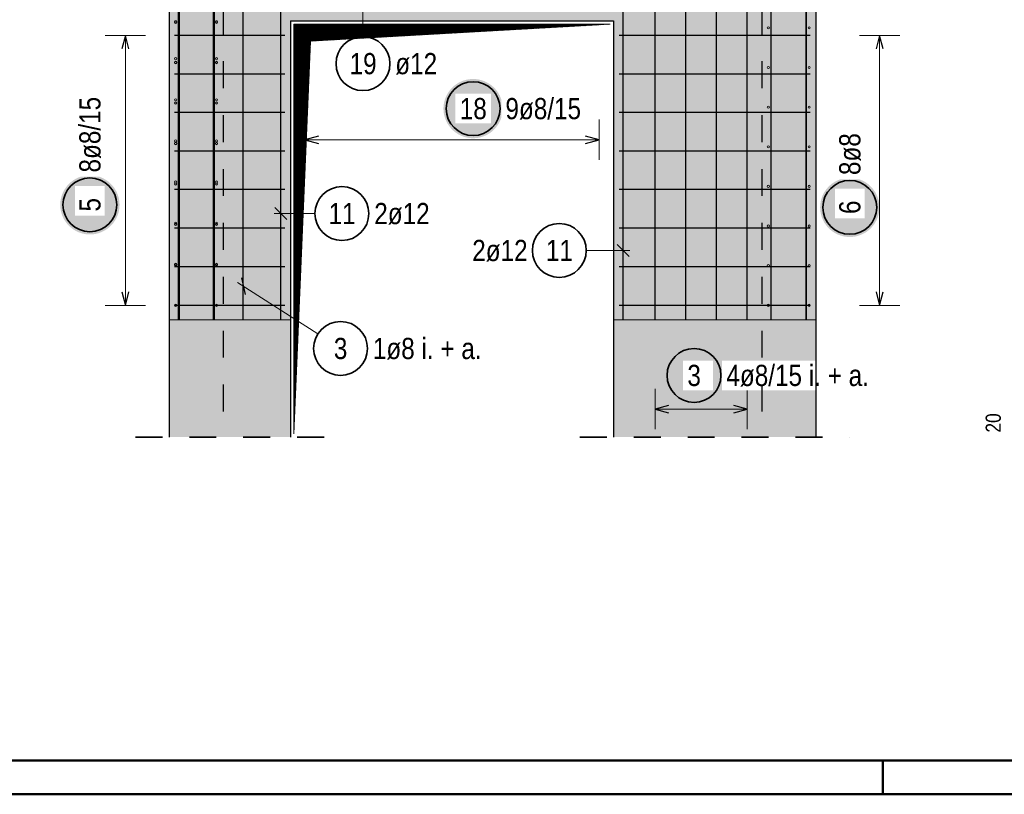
# Model space of a CAD drawing. Header units: millimetres. Extents: x -10.2 to 30.7, y 0 to 21.
# Tile 6 of 40: x 2 to 5.7, y 0 to 2.9. Entities that reach past the tile are written whole.
import ezdxf

# ---------------------------------------------------------------- set-up
doc = ezdxf.new("R2010")
doc.units = ezdxf.units.MM
doc.linetypes.add('HIDDEN', pattern=[0.375, 0.25, -0.125])
doc.layers.add('nplo Bewehrung', color=7, linetype='Continuous', lineweight=20)
doc.styles.add('Arial Narrow', font='ARIALN.TTF')
doc.linetypes.add('STRAKON_Linetype_13', pattern='A,15,[130,ltypeshp.shx,S=1.875,R=-30,X=0,Y=0],-1.875,[130,ltypeshp.shx,S=1.875,R=-30,X=0,Y=0]', length=16.875)

msp = doc.modelspace()

# ---------------------------------------------------------------- hatches: boundary and pattern name
at = {"lineweight": 13, "true_color": 0xd7ffd7}
msp.add_hatch(color=254, dxfattribs=at).paths.add_polyline_path([(4.2508, 1.3263), (5.0008, 1.3263), (5.0008, 4.7213), (2.6008, 4.7213), (2.6008, 1.3263), (3.0508, 1.3263), (3.0508, 2.8713), (4.2508, 2.8713)])
at = {"lineweight": 13}
h = msp.add_hatch(dxfattribs=at)
h.set_pattern_fill('Mau', color=6, scale=0.01, angle=45, style=0, pattern_type=2)
h.set_pattern_definition([(45, (0, 0), (-0.0018384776, 0.0018384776), [])])
h.paths.add_polyline_path([(3.0633, 1.3388), (3.1258, 2.7963), (4.2383, 2.8588), (3.0633, 2.8588)])
at = {"lineweight": 25, "true_color": 0xffffff}
for points in [[(3.8391, 2.5457), (3.8391, 2.5495), (3.8389, 2.5534), (3.8385, 2.5572), (3.8381, 2.561), (3.8375, 2.5648), (3.8367, 2.5686), (3.8359, 2.5723), (3.8349, 2.576), (3.8338, 2.5797), (3.8325, 2.5833), (3.8311, 2.5869), (3.8296, 2.5904), (3.828, 2.5939), (3.8263, 2.5973), (3.8244, 2.6007), (3.8224, 2.604), (3.8203, 2.6072), (3.8181, 2.6104), (3.8158, 2.6134), (3.8134, 2.6164), (3.8109, 2.6193), (3.8083, 2.6221), (3.8056, 2.6248), (3.8027, 2.6274), (3.7999, 2.63), (3.7969, 2.6324), (3.7938, 2.6347), (3.7907, 2.6369), (3.7874, 2.639), (3.7841, 2.641), (3.7808, 2.6428), (3.7774, 2.6446), (3.7739, 2.6462), (3.7704, 2.6477), (3.7668, 2.6491), (3.7631, 2.6503), (3.7595, 2.6514), (3.7558, 2.6524), (3.752, 2.6533), (3.7482, 2.654), (3.7445, 2.6546), (3.7406, 2.6551), (3.7368, 2.6554), (3.733, 2.6556), (3.7291, 2.6557), (3.7253, 2.6556), (3.7215, 2.6554), (3.7176, 2.6551), (3.7138, 2.6546), (3.71, 2.654), (3.7063, 2.6533), (3.7025, 2.6524), (3.6988, 2.6514), (3.6952, 2.6503), (3.6915, 2.6491), (3.6879, 2.6477), (3.6844, 2.6462), (3.6809, 2.6446), (3.6775, 2.6428), (3.6741, 2.641), (3.6709, 2.639), (3.6676, 2.6369), (3.6645, 2.6347), (3.6614, 2.6324), (3.6584, 2.63), (3.6555, 2.6274), (3.6527, 2.6248), (3.65, 2.6221), (3.6474, 2.6193), (3.6449, 2.6164), (3.6425, 2.6134), (3.6402, 2.6104), (3.6379, 2.6072), (3.6359, 2.604), (3.6339, 2.6007), (3.632, 2.5973), (3.6303, 2.5939), (3.6287, 2.5904), (3.6272, 2.5869), (3.6258, 2.5833), (3.6245, 2.5797), (3.6234, 2.576), (3.6224, 2.5723), (3.6215, 2.5686), (3.6208, 2.5648), (3.6202, 2.561), (3.6197, 2.5572), (3.6194, 2.5534), (3.6192, 2.5495), (3.6191, 2.5457), (3.6192, 2.5419), (3.6194, 2.538), (3.6197, 2.5342), (3.6202, 2.5304), (3.6208, 2.5266), (3.6215, 2.5228), (3.6224, 2.5191), (3.6234, 2.5154), (3.6245, 2.5117), (3.6258, 2.5081), (3.6272, 2.5045), (3.6287, 2.501), (3.6303, 2.4975), (3.632, 2.4941), (3.6339, 2.4907), (3.6359, 2.4874), (3.6379, 2.4842), (3.6402, 2.481), (3.6425, 2.478), (3.6449, 2.475), (3.6474, 2.4721), (3.65, 2.4693), (3.6527, 2.4666), (3.6555, 2.464), (3.6584, 2.4614), (3.6614, 2.459), (3.6645, 2.4567), (3.6676, 2.4545), (3.6709, 2.4524), (3.6741, 2.4504), (3.6775, 2.4486), (3.6809, 2.4468), (3.6844, 2.4452), (3.6879, 2.4437), (3.6915, 2.4423), (3.6952, 2.4411), (3.6988, 2.44), (3.7025, 2.439), (3.7063, 2.4381), (3.71, 2.4374), (3.7138, 2.4368), (3.7176, 2.4363), (3.7215, 2.436), (3.7253, 2.4358), (3.7291, 2.4357), (3.733, 2.4358), (3.7368, 2.436), (3.7406, 2.4363), (3.7445, 2.4368), (3.7482, 2.4374), (3.752, 2.4381), (3.7558, 2.439), (3.7595, 2.44), (3.7631, 2.4411), (3.7668, 2.4423), (3.7704, 2.4437), (3.7739, 2.4452), (3.7774, 2.4468), (3.7808, 2.4486), (3.7841, 2.4504), (3.7874, 2.4524), (3.7907, 2.4545), (3.7938, 2.4567), (3.7969, 2.459), (3.7999, 2.4614), (3.8027, 2.464), (3.8056, 2.4666), (3.8083, 2.4693), (3.8109, 2.4721), (3.8134, 2.475), (3.8158, 2.478), (3.8181, 2.481), (3.8203, 2.4842), (3.8224, 2.4874), (3.8244, 2.4907), (3.8263, 2.4941), (3.828, 2.4975), (3.8296, 2.501), (3.8311, 2.5045), (3.8325, 2.5081), (3.8338, 2.5117), (3.8349, 2.5154), (3.8359, 2.5191), (3.8367, 2.5228), (3.8375, 2.5266), (3.8381, 2.5304), (3.8385, 2.5342), (3.8389, 2.538)], [(2.4166, 2.1885), (2.4165, 2.1924), (2.4163, 2.1962), (2.416, 2.2), (2.4155, 2.2038), (2.4149, 2.2076), (2.4142, 2.2114), (2.4133, 2.2151), (2.4123, 2.2188), (2.4112, 2.2225), (2.4099, 2.2261), (2.4086, 2.2297), (2.4071, 2.2333), (2.4054, 2.2367), (2.4037, 2.2402), (2.4018, 2.2435), (2.3999, 2.2468), (2.3978, 2.25), (2.3956, 2.2532), (2.3933, 2.2562), (2.3908, 2.2592), (2.3883, 2.2621), (2.3857, 2.2649), (2.383, 2.2677), (2.3802, 2.2703), (2.3773, 2.2728), (2.3743, 2.2752), (2.3712, 2.2775), (2.3681, 2.2797), (2.3649, 2.2818), (2.3616, 2.2838), (2.3582, 2.2857), (2.3548, 2.2874), (2.3513, 2.289), (2.3478, 2.2905), (2.3442, 2.2919), (2.3406, 2.2931), (2.3369, 2.2943), (2.3332, 2.2953), (2.3294, 2.2961), (2.3257, 2.2969), (2.3219, 2.2975), (2.3181, 2.2979), (2.3142, 2.2983), (2.3104, 2.2985), (2.3066, 2.2985), (2.3027, 2.2985), (2.2989, 2.2983), (2.2951, 2.2979), (2.2913, 2.2975), (2.2875, 2.2969), (2.2837, 2.2961), (2.28, 2.2953), (2.2763, 2.2943), (2.2726, 2.2931), (2.269, 2.2919), (2.2654, 2.2905), (2.2618, 2.289), (2.2584, 2.2874), (2.2549, 2.2857), (2.2516, 2.2838), (2.2483, 2.2818), (2.2451, 2.2797), (2.2419, 2.2775), (2.2388, 2.2752), (2.2359, 2.2728), (2.233, 2.2703), (2.2302, 2.2677), (2.2274, 2.2649), (2.2248, 2.2621), (2.2223, 2.2592), (2.2199, 2.2562), (2.2176, 2.2532), (2.2154, 2.25), (2.2133, 2.2468), (2.2113, 2.2435), (2.2094, 2.2402), (2.2077, 2.2367), (2.2061, 2.2333), (2.2046, 2.2297), (2.2032, 2.2261), (2.202, 2.2225), (2.2008, 2.2188), (2.1998, 2.2151), (2.199, 2.2114), (2.1982, 2.2076), (2.1976, 2.2038), (2.1972, 2.2), (2.1968, 2.1962), (2.1966, 2.1924), (2.1966, 2.1885), (2.1966, 2.1847), (2.1968, 2.1809), (2.1972, 2.177), (2.1976, 2.1732), (2.1982, 2.1694), (2.199, 2.1657), (2.1998, 2.1619), (2.2008, 2.1582), (2.202, 2.1545), (2.2032, 2.1509), (2.2046, 2.1473), (2.2061, 2.1438), (2.2077, 2.1403), (2.2094, 2.1369), (2.2113, 2.1335), (2.2133, 2.1302), (2.2154, 2.127), (2.2176, 2.1239), (2.2199, 2.1208), (2.2223, 2.1178), (2.2248, 2.1149), (2.2274, 2.1121), (2.2302, 2.1094), (2.233, 2.1068), (2.2359, 2.1043), (2.2388, 2.1018), (2.2419, 2.0995), (2.2451, 2.0973), (2.2483, 2.0952), (2.2516, 2.0933), (2.2549, 2.0914), (2.2584, 2.0897), (2.2618, 2.088), (2.2654, 2.0865), (2.269, 2.0852), (2.2726, 2.0839), (2.2763, 2.0828), (2.28, 2.0818), (2.2837, 2.0809), (2.2875, 2.0802), (2.2913, 2.0796), (2.2951, 2.0791), (2.2989, 2.0788), (2.3027, 2.0786), (2.3066, 2.0785), (2.3104, 2.0786), (2.3142, 2.0788), (2.3181, 2.0791), (2.3219, 2.0796), (2.3257, 2.0802), (2.3294, 2.0809), (2.3332, 2.0818), (2.3369, 2.0828), (2.3406, 2.0839), (2.3442, 2.0852), (2.3478, 2.0865), (2.3513, 2.088), (2.3548, 2.0897), (2.3582, 2.0914), (2.3616, 2.0933), (2.3649, 2.0952), (2.3681, 2.0973), (2.3712, 2.0995), (2.3743, 2.1018), (2.3773, 2.1043), (2.3802, 2.1068), (2.383, 2.1094), (2.3857, 2.1121), (2.3883, 2.1149), (2.3908, 2.1178), (2.3933, 2.1208), (2.3956, 2.1239), (2.3978, 2.127), (2.3999, 2.1302), (2.4018, 2.1335), (2.4037, 2.1369), (2.4054, 2.1403), (2.4071, 2.1438), (2.4086, 2.1473), (2.4099, 2.1509), (2.4112, 2.1545), (2.4123, 2.1582), (2.4133, 2.1619), (2.4142, 2.1657), (2.4149, 2.1694), (2.4155, 2.1732), (2.416, 2.177), (2.4163, 2.1809)], [(5.2374, 2.179), (5.2373, 2.1829), (5.2371, 2.1867), (5.2368, 2.1905), (5.2363, 2.1943), (5.2357, 2.1981), (5.235, 2.2019), (5.2341, 2.2056), (5.2331, 2.2093), (5.232, 2.213), (5.2308, 2.2166), (5.2294, 2.2202), (5.2279, 2.2238), (5.2263, 2.2272), (5.2245, 2.2307), (5.2226, 2.234), (5.2207, 2.2373), (5.2186, 2.2405), (5.2164, 2.2437), (5.2141, 2.2467), (5.2116, 2.2497), (5.2091, 2.2526), (5.2065, 2.2554), (5.2038, 2.2582), (5.201, 2.2608), (5.1981, 2.2633), (5.1951, 2.2657), (5.192, 2.268), (5.1889, 2.2702), (5.1857, 2.2723), (5.1824, 2.2743), (5.179, 2.2762), (5.1756, 2.2779), (5.1721, 2.2795), (5.1686, 2.281), (5.165, 2.2824), (5.1614, 2.2836), (5.1577, 2.2848), (5.154, 2.2858), (5.1503, 2.2866), (5.1465, 2.2874), (5.1427, 2.288), (5.1389, 2.2884), (5.1351, 2.2888), (5.1312, 2.289), (5.1274, 2.289), (5.1235, 2.289), (5.1197, 2.2888), (5.1159, 2.2884), (5.1121, 2.288), (5.1083, 2.2874), (5.1045, 2.2866), (5.1008, 2.2858), (5.0971, 2.2848), (5.0934, 2.2836), (5.0898, 2.2824), (5.0862, 2.281), (5.0826, 2.2795), (5.0792, 2.2779), (5.0757, 2.2762), (5.0724, 2.2743), (5.0691, 2.2723), (5.0659, 2.2702), (5.0627, 2.268), (5.0597, 2.2657), (5.0567, 2.2633), (5.0538, 2.2608), (5.051, 2.2582), (5.0483, 2.2554), (5.0456, 2.2526), (5.0431, 2.2497), (5.0407, 2.2467), (5.0384, 2.2437), (5.0362, 2.2405), (5.0341, 2.2373), (5.0321, 2.234), (5.0303, 2.2307), (5.0285, 2.2272), (5.0269, 2.2238), (5.0254, 2.2202), (5.024, 2.2166), (5.0228, 2.213), (5.0216, 2.2093), (5.0207, 2.2056), (5.0198, 2.2019), (5.0191, 2.1981), (5.0185, 2.1943), (5.018, 2.1905), (5.0177, 2.1867), (5.0175, 2.1829), (5.0174, 2.179), (5.0175, 2.1752), (5.0177, 2.1714), (5.018, 2.1675), (5.0185, 2.1637), (5.0191, 2.1599), (5.0198, 2.1562), (5.0207, 2.1524), (5.0216, 2.1487), (5.0228, 2.145), (5.024, 2.1414), (5.0254, 2.1378), (5.0269, 2.1343), (5.0285, 2.1308), (5.0303, 2.1274), (5.0321, 2.124), (5.0341, 2.1207), (5.0362, 2.1175), (5.0384, 2.1144), (5.0407, 2.1113), (5.0431, 2.1083), (5.0456, 2.1054), (5.0483, 2.1026), (5.051, 2.0999), (5.0538, 2.0973), (5.0567, 2.0948), (5.0597, 2.0923), (5.0627, 2.09), (5.0659, 2.0878), (5.0691, 2.0857), (5.0724, 2.0838), (5.0757, 2.0819), (5.0792, 2.0802), (5.0826, 2.0785), (5.0862, 2.077), (5.0898, 2.0757), (5.0934, 2.0744), (5.0971, 2.0733), (5.1008, 2.0723), (5.1045, 2.0714), (5.1083, 2.0707), (5.1121, 2.0701), (5.1159, 2.0696), (5.1197, 2.0693), (5.1235, 2.0691), (5.1274, 2.069), (5.1312, 2.0691), (5.1351, 2.0693), (5.1389, 2.0696), (5.1427, 2.0701), (5.1465, 2.0707), (5.1503, 2.0714), (5.154, 2.0723), (5.1577, 2.0733), (5.1614, 2.0744), (5.165, 2.0757), (5.1686, 2.077), (5.1721, 2.0785), (5.1756, 2.0802), (5.179, 2.0819), (5.1824, 2.0838), (5.1857, 2.0857), (5.1889, 2.0878), (5.192, 2.09), (5.1951, 2.0923), (5.1981, 2.0948), (5.201, 2.0973), (5.2038, 2.0999), (5.2065, 2.1026), (5.2091, 2.1054), (5.2116, 2.1083), (5.2141, 2.1113), (5.2164, 2.1144), (5.2186, 2.1175), (5.2207, 2.1207), (5.2226, 2.124), (5.2245, 2.1274), (5.2263, 2.1308), (5.2279, 2.1343), (5.2294, 2.1378), (5.2308, 2.1414), (5.232, 2.145), (5.2331, 2.1487), (5.2341, 2.1524), (5.235, 2.1562), (5.2357, 2.1599), (5.2363, 2.1637), (5.2368, 2.1675), (5.2371, 2.1714)], [(4.6593, 1.5552), (4.6593, 1.559), (4.6591, 1.5629), (4.6587, 1.5667), (4.6583, 1.5705), (4.6577, 1.5743), (4.6569, 1.5781), (4.6561, 1.5818), (4.6551, 1.5855), (4.654, 1.5892), (4.6527, 1.5928), (4.6513, 1.5964), (4.6498, 1.5999), (4.6482, 1.6034), (4.6465, 1.6068), (4.6446, 1.6102), (4.6426, 1.6135), (4.6405, 1.6167), (4.6383, 1.6199), (4.636, 1.6229), (4.6336, 1.6259), (4.6311, 1.6288), (4.6285, 1.6316), (4.6258, 1.6343), (4.623, 1.6369), (4.6201, 1.6395), (4.6171, 1.6419), (4.614, 1.6442), (4.6109, 1.6464), (4.6076, 1.6485), (4.6043, 1.6505), (4.601, 1.6523), (4.5976, 1.6541), (4.5941, 1.6557), (4.5906, 1.6572), (4.587, 1.6586), (4.5833, 1.6598), (4.5797, 1.6609), (4.576, 1.6619), (4.5722, 1.6628), (4.5684, 1.6635), (4.5647, 1.6641), (4.5608, 1.6646), (4.557, 1.6649), (4.5532, 1.6651), (4.5493, 1.6652), (4.5455, 1.6651), (4.5417, 1.6649), (4.5378, 1.6646), (4.534, 1.6641), (4.5302, 1.6635), (4.5265, 1.6628), (4.5227, 1.6619), (4.519, 1.6609), (4.5154, 1.6598), (4.5117, 1.6586), (4.5081, 1.6572), (4.5046, 1.6557), (4.5011, 1.6541), (4.4977, 1.6523), (4.4943, 1.6505), (4.4911, 1.6485), (4.4878, 1.6464), (4.4847, 1.6442), (4.4816, 1.6419), (4.4786, 1.6395), (4.4757, 1.6369), (4.4729, 1.6343), (4.4702, 1.6316), (4.4676, 1.6288), (4.4651, 1.6259), (4.4627, 1.6229), (4.4604, 1.6199), (4.4582, 1.6167), (4.4561, 1.6135), (4.4541, 1.6102), (4.4522, 1.6068), (4.4505, 1.6034), (4.4489, 1.5999), (4.4474, 1.5964), (4.446, 1.5928), (4.4447, 1.5892), (4.4436, 1.5855), (4.4426, 1.5818), (4.4417, 1.5781), (4.441, 1.5743), (4.4404, 1.5705), (4.4399, 1.5667), (4.4396, 1.5629), (4.4394, 1.559), (4.4393, 1.5552), (4.4394, 1.5514), (4.4396, 1.5475), (4.4399, 1.5437), (4.4404, 1.5399), (4.441, 1.5361), (4.4417, 1.5323), (4.4426, 1.5286), (4.4436, 1.5249), (4.4447, 1.5212), (4.446, 1.5176), (4.4474, 1.514), (4.4489, 1.5105), (4.4505, 1.507), (4.4522, 1.5036), (4.4541, 1.5002), (4.4561, 1.4969), (4.4582, 1.4937), (4.4604, 1.4905), (4.4627, 1.4875), (4.4651, 1.4845), (4.4676, 1.4816), (4.4702, 1.4788), (4.4729, 1.4761), (4.4757, 1.4735), (4.4786, 1.4709), (4.4816, 1.4685), (4.4847, 1.4662), (4.4878, 1.464), (4.4911, 1.4619), (4.4943, 1.4599), (4.4977, 1.4581), (4.5011, 1.4563), (4.5046, 1.4547), (4.5081, 1.4532), (4.5117, 1.4518), (4.5154, 1.4506), (4.519, 1.4495), (4.5227, 1.4485), (4.5265, 1.4476), (4.5302, 1.4469), (4.534, 1.4463), (4.5378, 1.4458), (4.5417, 1.4455), (4.5455, 1.4453), (4.5493, 1.4452), (4.5532, 1.4453), (4.557, 1.4455), (4.5608, 1.4458), (4.5647, 1.4463), (4.5684, 1.4469), (4.5722, 1.4476), (4.576, 1.4485), (4.5797, 1.4495), (4.5833, 1.4506), (4.587, 1.4518), (4.5906, 1.4532), (4.5941, 1.4547), (4.5976, 1.4563), (4.601, 1.4581), (4.6043, 1.4599), (4.6076, 1.4619), (4.6109, 1.464), (4.614, 1.4662), (4.6171, 1.4685), (4.6201, 1.4709), (4.623, 1.4735), (4.6258, 1.4761), (4.6285, 1.4788), (4.6311, 1.4816), (4.6336, 1.4845), (4.636, 1.4875), (4.6383, 1.4905), (4.6405, 1.4937), (4.6426, 1.4969), (4.6446, 1.5002), (4.6465, 1.5036), (4.6482, 1.507), (4.6498, 1.5105), (4.6513, 1.514), (4.6527, 1.5176), (4.654, 1.5212), (4.6551, 1.5249), (4.6561, 1.5286), (4.6569, 1.5323), (4.6577, 1.5361), (4.6583, 1.5399), (4.6587, 1.5437), (4.6591, 1.5475)]]:
    msp.add_hatch(color=7, dxfattribs=at).paths.add_polyline_path(points)

# ---------------------------------------------------------------- linework, layer by layer
at = {"color": 3, "linetype": 'Continuous', "lineweight": 25}
for p, q in [((2.6358, 1.7613), (2.6358, 5.1763)), ((2.7658, 1.7613), (2.7658, 5.1763)), ((2.6008, 4.7213), (2.6008, 1.3263)), ((2.8758, 1.7613), (2.8758, 4.7113)), ((3.0158, 1.7613), (3.0158, 4.7113)), ((4.2858, 1.7613), (4.2858, 4.7113)), ((4.4048, 1.7613), (4.4048, 4.7113)), ((4.5188, 1.7613), (4.5188, 4.7113)), ((4.6328, 1.7613), (4.6328, 4.7113)), ((4.7468, 1.7613), (4.7468, 4.7113)), ((4.8358, 1.7613), (4.8358, 4.7113)), ((4.9658, 1.7613), (4.9658, 4.7113)), ((3.0508, 2.8713), (3.0508, 1.3263)), ((3.0508, 2.8713), (4.2508, 2.8713)), ((4.2508, 2.8713), (4.2508, 1.3263)), ((2.4382, 2.8173), (2.4248, 2.7673)), ((2.4516, 2.7673), (2.4382, 2.8173)), ((3.0308, 2.8173), (2.6208, 2.8173)), ((4.9808, 2.8173), (4.2708, 2.8173)), ((5.2382, 2.8173), (5.2248, 2.7673)), ((5.2516, 2.7673), (5.2382, 2.8173)), ((3.0308, 2.6742), (2.6208, 2.6742)), ((4.9808, 2.6742), (4.2708, 2.6742)), ((3.0308, 2.531), (2.6208, 2.531)), ((4.9808, 2.531), (4.2708, 2.531)), ((3.1548, 2.4436), (3.1048, 2.4302)), ((3.1048, 2.4302), (3.1548, 2.4168)), ((4.1968, 2.4302), (4.1468, 2.4436)), ((4.1468, 2.4168), (4.1968, 2.4302)), ((3.0308, 2.3879), (2.6208, 2.3879)), ((4.9808, 2.3879), (4.2708, 2.3879)), ((3.0308, 2.2448), (2.6208, 2.2448)), ((4.9808, 2.2448), (4.2708, 2.2448)), ((2.9937, 2.1782), (3.0379, 2.134)), ((3.0308, 2.1016), (2.6208, 2.1016)), ((4.9808, 2.1016), (4.2708, 2.1016)), ((4.3079, 1.9969), (4.2637, 2.0411)), ((3.0308, 1.9585), (2.6208, 1.9585)), ((4.9808, 1.9585), (4.2708, 1.9585)), ((2.8691, 1.9169), (2.8825, 1.8558)), ((2.4248, 1.8653), (2.4382, 1.8153)), ((2.4382, 1.8153), (2.4516, 1.8653)), ((5.2248, 1.8653), (5.2382, 1.8153)), ((5.2382, 1.8153), (5.2516, 1.8653)), ((3.0308, 1.8153), (2.6208, 1.8153)), ((4.9808, 1.8153), (4.2708, 1.8153)), ((4.4548, 1.4436), (4.4048, 1.4302)), ((4.4048, 1.4302), (4.4548, 1.4168)), ((4.7468, 1.4302), (4.6968, 1.4436)), ((4.6968, 1.4168), (4.7468, 1.4302))]:
    msp.add_line(p, q, dxfattribs=at)
at = {"color": 3, "linetype": 'HIDDEN', "lineweight": 25, "ltscale": 0.25}
msp.add_line((2.8008, 4.7213), (2.8008, 1.3263), dxfattribs=at)
at = {"color": 5, "linetype": 'Continuous', "lineweight": 18}
for p, q in [((3.3202, 2.8127), (3.3202, 2.9313)), ((2.5132, 2.8173), (2.3632, 2.8173)), ((2.4382, 1.8153), (2.4382, 2.8173)), ((5.3132, 2.8173), (5.1632, 2.8173)), ((5.2382, 1.8153), (5.2382, 2.8173)), ((3.1048, 2.5052), (3.1048, 2.3552)), ((4.1968, 2.3552), (4.1968, 2.5052)), ((3.1048, 2.4302), (4.1968, 2.4302)), ((3.1422, 2.1561), (2.9908, 2.1561)), ((4.149, 2.019), (4.3108, 2.019)), ((3.1527, 1.7091), (2.8548, 1.8998)), ((2.3632, 1.8153), (2.5132, 1.8153)), ((5.1632, 1.8153), (5.3132, 1.8153)), ((4.4048, 1.5052), (4.4048, 1.3552)), ((4.7468, 1.3552), (4.7468, 1.5052)), ((4.7468, 1.4302), (4.4048, 1.4302))]:
    msp.add_line(p, q, dxfattribs=at)
at = {"color": 6, "linetype": 'Continuous', "lineweight": 13}
for p, q in [((3.0633, 1.3388), (3.0633, 2.8588)), ((3.0633, 2.8588), (4.2383, 2.8588)), ((3.1258, 2.7963), (4.2383, 2.8588)), ((3.0633, 1.3388), (3.1258, 2.7963))]:
    msp.add_line(p, q, dxfattribs=at)
at = {"color": 6, "linetype": 'STRAKON_Linetype_13', "lineweight": 13, "ltscale": 0.01}
for p, q in [((2.6008, 1.7613), (3.0508, 1.7613)), ((4.2508, 1.7613), (5.0008, 1.7613))]:
    msp.add_line(p, q, dxfattribs=at)
at = {"color": 2, "linetype": 'HIDDEN', "lineweight": 35, "ltscale": 0.25}
for p, q in [((2.4758, 1.3263), (3.1758, 1.3263)), ((4.1258, 1.3263), (5.1258, 1.3263))]:
    msp.add_line(p, q, dxfattribs=at)
at = {"color": 4, "linetype": 'Continuous', "lineweight": 50}
for p, q in [((0.5, 0.125), (29.6, 0.125)), ((5.25, 0), (5.25, 0.125)), ((0, 0), (29.725, 0))]:
    msp.add_line(p, q, dxfattribs=at)
at = {"color": 2, "linetype": 'Continuous', "lineweight": 35}
for centre in [(3.3202, 2.7127), (3.7291, 2.5457), (2.3066, 2.1885), (5.1274, 2.179), (3.2422, 2.1561), (4.049, 2.019), (3.237, 1.6552), (4.5493, 1.5552)]:
    msp.add_circle(centre, 0.1, dxfattribs=at)
at = {"layer": 'nplo Bewehrung', "color": 9, "linetype": 'Continuous', "lineweight": 0}
for p, q in [((2.6398, 1.7613), (2.6398, 5.1813)), ((2.7687, 1.7613), (2.7687, 5.1813)), ((4.8348, 1.7613), (4.8348, 4.7113)), ((4.9668, 1.7613), (4.9668, 4.7113))]:
    msp.add_line(p, q, dxfattribs=at)
for centre in [(2.6248, 2.8682), (2.6248, 2.8682), (2.6248, 2.8661), (2.6248, 2.8661), (2.7768, 2.8682), (2.7768, 2.8682), (2.7768, 2.8661), (2.7768, 2.8661), (4.8248, 2.8456), (4.8248, 2.8456), (4.9768, 2.8456), (4.9768, 2.8456), (2.6248, 2.7309), (2.6248, 2.7309), (2.6248, 2.7178), (2.6248, 2.7178), (2.6248, 2.716), (2.6248, 2.716), (2.7768, 2.7309), (2.7768, 2.7309), (2.7768, 2.7178), (2.7768, 2.7178), (2.7768, 2.716), (2.7768, 2.716), (4.8248, 2.6984), (4.8248, 2.6984), (4.9768, 2.6984), (4.9768, 2.6984), (2.6248, 2.5783), (2.6248, 2.5783), (2.6248, 2.5674), (2.6248, 2.5674), (2.6248, 2.5659), (2.6248, 2.5659), (2.7768, 2.5783), (2.7768, 2.5783), (2.7768, 2.5674), (2.7768, 2.5674), (2.7768, 2.5659), (2.7768, 2.5659), (4.8248, 2.5512), (4.8248, 2.5512), (4.9768, 2.5512), (4.9768, 2.5512), (2.6248, 2.4257), (2.6248, 2.4257), (2.6248, 2.417), (2.6248, 2.417), (2.6248, 2.4158), (2.6248, 2.4158), (2.7768, 2.4257), (2.7768, 2.4257), (2.7768, 2.417), (2.7768, 2.417), (2.7768, 2.4158), (2.7768, 2.4158), (4.8248, 2.404), (4.8248, 2.404), (4.9768, 2.404), (4.9768, 2.404), (2.6248, 2.2731), (2.6248, 2.2731), (2.6248, 2.2666), (2.6248, 2.2666), (2.6248, 2.2656), (2.6248, 2.2656), (2.7768, 2.2731), (2.7768, 2.2731), (2.7768, 2.2666), (2.7768, 2.2666), (2.7768, 2.2656), (2.7768, 2.2656), (4.8248, 2.2569), (4.8248, 2.2569), (4.9768, 2.2569), (4.9768, 2.2569), (2.6248, 2.1205), (2.6248, 2.1205), (2.6248, 2.1162), (2.6248, 2.1162), (2.7768, 2.1205), (2.7768, 2.1205), (2.7768, 2.1162), (2.7768, 2.1162), (2.6248, 2.1155), (2.6248, 2.1155), (2.7768, 2.1155), (2.7768, 2.1155), (4.8248, 2.1097), (4.8248, 2.1097), (4.9768, 2.1097), (4.9768, 2.1097), (2.6248, 1.9679), (2.6248, 1.9679), (2.6248, 1.9657), (2.6248, 1.9657), (2.6248, 1.9654), (2.6248, 1.9654), (2.7768, 1.9679), (2.7768, 1.9679), (2.7768, 1.9657), (2.7768, 1.9657), (2.7768, 1.9654), (2.7768, 1.9654), (4.8248, 1.9625), (4.8248, 1.9625), (4.9768, 1.9625), (4.9768, 1.9625), (2.6248, 1.8153), (2.6248, 1.8153), (2.6248, 1.8153), (2.6248, 1.8153), (2.6248, 1.8153), (2.6248, 1.8153), (2.7768, 1.8153), (2.7768, 1.8153), (2.7768, 1.8153), (2.7768, 1.8153), (2.7768, 1.8153), (2.7768, 1.8153), (4.8248, 1.8153), (4.8248, 1.8153), (4.9768, 1.8153), (4.9768, 1.8153)]:
    msp.add_circle(centre, 0.004, dxfattribs=at)

# ---------------------------------------------------------------- texts
at = {"color": 2, "lineweight": 35, "attachment_point": 1, "line_spacing_factor": 0.9, "style": 'Arial Narrow'}
for s, insert, char_height in [('19', (3.2706, 2.7521), 0.07875), ('ø12', (3.4402, 2.7521), 0.07875), ('11', (3.1926, 2.1955), 0.07875), ('2ø12', (3.3622, 2.1955), 0.07875), ('2ø12', (3.7258, 2.0584), 0.07875), ('11', (3.9994, 2.0584), 0.07875), ('3', (3.2122, 1.6946), 0.0788), ('1ø8 i. + a.', (3.357, 1.6946), 0.07875)]:
    msp.add_mtext(s, dxfattribs=dict(at, insert=insert, char_height=char_height))
at = {"color": 3, "lineweight": 25, "insert": (5.6318, 1.3429), "char_height": 0.05625, "attachment_point": 1, "rotation": 90, "line_spacing_factor": 0.9, "style": 'Arial Narrow'}
msp.add_mtext('20', dxfattribs=at)

# ---------------------------------------------------------------- next in the draw order: texts
at = {"color": 2, "lineweight": 35, "attachment_point": 1, "rotation": 90, "line_spacing_factor": 0.9, "style": 'Arial Narrow', "bg_fill": 3, "box_fill_scale": 1.2, "bg_fill_color": 256, "bg_fill_true_color": 13158600, "bg_fill_transparency": 0}
for s, insert, char_height in [('8ø8/15', (2.2672, 2.3085), 0.07875), ('8ø8', (5.088, 2.299), 0.07875), ('5', (2.2672, 2.1637), 0.0788), ('6', (5.088, 2.1542), 0.0788)]:
    msp.add_mtext(s, dxfattribs=dict(at, insert=insert, char_height=char_height))
at = {"color": 2, "lineweight": 35, "attachment_point": 1, "line_spacing_factor": 0.9, "style": 'Arial Narrow', "bg_fill": 3, "box_fill_scale": 1.2, "bg_fill_color": 256, "bg_fill_true_color": 13158600, "bg_fill_transparency": 0}
for s, insert, char_height in [('18', (3.6795, 2.5851), 0.07875), ('9ø8/15', (3.8491, 2.5851), 0.07875), ('3', (4.5245, 1.5946), 0.0788), ('4ø8/15 i. + a.', (4.6693, 1.5946), 0.07875)]:
    msp.add_mtext(s, dxfattribs=dict(at, insert=insert, char_height=char_height))

# ---------------------------------------------------------------- next in the draw order: linework, layer by layer
at = {"color": 3, "linetype": 'HIDDEN', "lineweight": 25, "ltscale": 0.25}
msp.add_line((4.8008, 4.7213), (4.8008, 1.3263), dxfattribs=at)
at = {"color": 3, "linetype": 'Continuous', "lineweight": 25}
msp.add_line((5.0008, 3.8413), (5.0008, 1.3263), dxfattribs=at)

doc.saveas('drawing.dxf')
